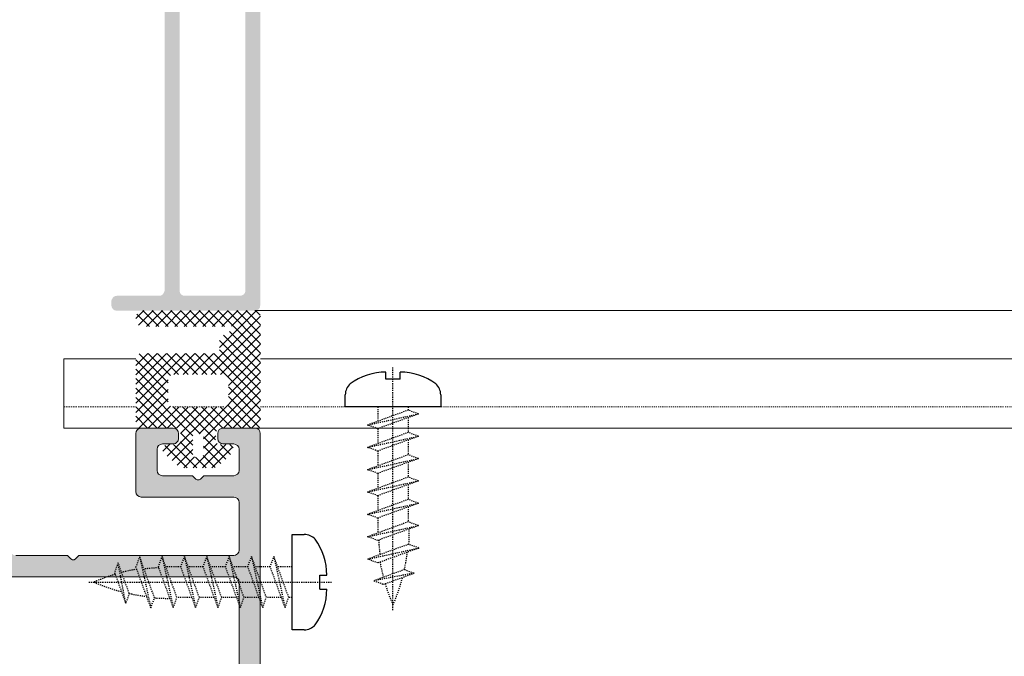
# Model space of a CAD drawing. Header units: millimetres. Extents: x -158258 to 126254, y -16359 to 60195.
# Tile 124 of 173: x -140157 to -140064, y 20852 to 20912. Entities that reach past the tile are written whole.
import ezdxf

# ---------------------------------------------------------------- set-up
doc = ezdxf.new("R2010")
doc.units = ezdxf.units.MM
doc.header["$LTSCALE"] = 0.1
doc.header["$MEASUREMENT"] = 0
doc.linetypes.add('CENTER', pattern=[2, 1.25, -0.25, 0.25, -0.25])
doc.linetypes.add('HIDDEN', pattern=[0.375, 0.25, -0.125])
doc.layers.add('01. Aluminium (Main Structure)', color=6, linetype='Continuous', lineweight=5)
doc.layers.add('3_Hatch', color=8, linetype='Continuous', lineweight=0)
doc.layers.add('CENTER LINE', color=8, linetype='CENTER')
doc.layers.add('HARDWARES', color=7, linetype='Continuous')

# ---------------------------------------------------------------- blocks, each defined once
blk = doc.blocks.new('*U1022')
at = {"layer": '3_Hatch'}
for p, q in [((28.3994199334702, 105.4719347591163), (1149.999999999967, 105.4719347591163)), ((30.02557468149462, 98.96775415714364), (1149.999999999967, 98.96775415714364)), ((29.50582501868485, 94.41162153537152), (1149.999999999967, 94.41162153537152))]:
    blk.add_line(p, q, dxfattribs=at)
at = {"layer": '3_Hatch', "linetype": 'HIDDEN'}
blk.add_line((30.02557381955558, 103.4802959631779), (1149.999999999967, 103.4802959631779), dxfattribs=at)
blk = doc.blocks.new('A$C23054C9A')
at = {"layer": '3_Hatch'}
h = blk.add_hatch(color=256, dxfattribs=at)
h.dxf.hatch_style = 1
h.paths.add_polyline_path([(10.36235835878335, 60.5273725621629), (10.36235835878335, 25.99274578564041), (10.32502586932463, 25.82786062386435), (10.21613944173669, 25.645346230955), (10.03258803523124, 25.53542278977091), (9.850073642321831, 25.51675654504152), (4.654635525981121, 25.51675654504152), (4.453454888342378, 25.53542278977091), (4.289606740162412, 25.645346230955), (4.197312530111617, 25.82786062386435), (4.16101705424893, 25.99274578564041), (4.16101705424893, 60.5273725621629), (4.197312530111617, 60.71092396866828), (4.289606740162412, 60.87477211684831), (4.453454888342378, 60.98469555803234), (4.654635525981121, 61.02202804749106), (9.850073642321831, 61.02202804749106), (10.03258803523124, 60.98469555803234), (10.21613944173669, 60.87477211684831), (10.32502586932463, 60.71092396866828)], flags=16)
h.paths.add_polyline_path([(4.16101705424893, 5.890237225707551), (4.106055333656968, 6.091417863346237), (3.996131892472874, 6.256303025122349), (3.84991297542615, 6.366226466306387), (3.648732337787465, 6.402521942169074), (3.246371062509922, 6.402521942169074), (3.063856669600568, 6.366226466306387), (2.898971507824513, 6.256303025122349), (2.789048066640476, 6.091417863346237), (2.752752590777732, 5.890237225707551), (2.752752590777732, 1.902919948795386), (2.69779087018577, 1.701739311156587), (2.587867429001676, 1.536854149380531), (2.441648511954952, 1.426930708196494), (2.240467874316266, 1.408264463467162), (-4.454491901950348, 1.408264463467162), (-4.637006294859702, 1.426930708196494), (-4.801891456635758, 1.536854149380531), (-4.911814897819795, 1.701739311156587), (-4.948110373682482, 1.902919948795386), (-4.948110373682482, 19.49896664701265), (-4.911814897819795, 19.70014728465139), (-4.801891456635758, 19.84636620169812), (-4.637006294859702, 19.95628964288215), (-4.454491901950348, 20.01125136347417), (-1.893068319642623, 20.01125136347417), (-1.710553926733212, 20.04754683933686), (-1.545668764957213, 20.15747028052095), (-1.435745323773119, 20.32235544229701), (-1.399449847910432, 20.50486983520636), (-1.399449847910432, 23.59620736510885), (-1.380783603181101, 23.7973880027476), (-1.271897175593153, 23.96227316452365), (-1.088345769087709, 24.07219660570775), (-0.88716513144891, 24.10849208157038), (2.240467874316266, 24.10849208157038), (2.441648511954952, 24.07219660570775), (2.587867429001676, 23.96227316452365), (2.69779087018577, 23.7973880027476), (2.752752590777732, 23.59620736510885), (2.752752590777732, 19.60889008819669), (2.789048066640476, 19.40770945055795), (2.898971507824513, 19.26149053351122), (3.063856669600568, 19.15156709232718), (3.246371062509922, 19.11527161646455), (3.648732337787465, 19.11527161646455), (3.84991297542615, 19.15156709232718), (3.996131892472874, 19.26149053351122), (4.106055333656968, 19.40770945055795), (4.16101705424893, 19.60889008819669), (4.16101705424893, 23.59620736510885), (4.197312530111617, 23.7973880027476), (4.289606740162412, 23.96227316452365), (4.453454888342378, 24.07219660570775), (4.654635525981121, 24.10849208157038), (9.850073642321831, 24.10849208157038), (10.03258803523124, 24.07219660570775), (10.21613944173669, 23.96227316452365), (10.32502586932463, 23.7973880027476), (10.36235835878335, 23.59620736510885), (10.36235835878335, 1.902919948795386), (10.32502586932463, 1.701739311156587), (10.21613944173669, 1.536854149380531), (10.03258803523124, 1.426930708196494), (9.850073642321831, 1.408264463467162), (4.654635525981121, 1.408264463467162), (4.453454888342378, 1.426930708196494), (4.289606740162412, 1.536854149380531), (4.197312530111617, 1.701739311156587), (4.16101705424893, 1.902919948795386)], flags=16)
h.paths.add_polyline_path([(-6.045270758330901, 4.536934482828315), (-6.35637483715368, 4.225830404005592), (-6.35637483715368, 1.902919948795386), (-6.3937073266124, 1.701739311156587), (-6.502593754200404, 1.536854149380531), (-6.667478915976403, 1.426930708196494), (-6.868659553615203, 1.408264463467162), (-9.246531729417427, 1.408264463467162), (-9.447712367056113, 1.426930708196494), (-9.593931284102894, 1.536854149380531), (-9.70385472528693, 1.701739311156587), (-9.75881644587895, 1.902919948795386), (-9.75881644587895, 2.506461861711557), (-9.795111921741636, 2.688976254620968), (-9.905035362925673, 2.853861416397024), (-10.06992052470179, 2.963784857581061), (-10.25243491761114, 3.000080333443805), (-10.45361555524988, 2.963784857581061), (-10.61850071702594, 2.853861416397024), (-10.72842415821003, 2.688976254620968), (-10.76471963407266, 2.506461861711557), (-10.76471963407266, 0.493618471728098), (-10.72842415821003, 0.3111040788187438), (-10.61850071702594, 0.1462189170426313), (-10.45361555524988, 0.03629547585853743), (-10.25243491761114, -4.035882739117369e-12), (10.25243491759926, -4.035882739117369e-12), (10.453615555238, -0.05496172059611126), (10.59983447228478, -0.1648851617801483), (10.70975791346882, -0.3111040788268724), (10.76471963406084, -0.512284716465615), (10.76471963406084, -1.518187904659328), (10.80101510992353, -1.700702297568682), (10.89227230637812, -1.865587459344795), (11.05715746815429, -1.975510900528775), (11.25833810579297, -1.99314013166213), (11.44085249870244, -1.975510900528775), (11.6057376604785, -1.865587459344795), (11.71566110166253, -1.700702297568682), (11.75195657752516, -1.518187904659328), (11.75195657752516, 61.91800779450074), (11.71566110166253, 62.11918843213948), (11.6057376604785, 62.28407359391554), (11.44085249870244, 62.39296002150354), (11.25833810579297, 62.41162626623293), (-1.746849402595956, 62.41162626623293), (-1.948030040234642, 62.39296002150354), (-2.094248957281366, 62.28407359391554), (-2.20417239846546, 62.11918843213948), (-2.259134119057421, 61.91800779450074), (-2.259134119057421, 61.5156465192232), (-2.20417239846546, 61.3507613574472), (-2.094248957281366, 61.16824696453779), (-1.948030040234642, 61.05832352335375), (-1.746849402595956, 61.02202804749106), (2.240467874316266, 61.02202804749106), (2.441648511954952, 60.98469555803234), (2.587867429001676, 60.87477211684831), (2.69779087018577, 60.71092396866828), (2.752752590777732, 60.5273725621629), (2.752752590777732, 25.99274578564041), (2.69779087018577, 25.82786062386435), (2.587867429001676, 25.645346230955), (2.441648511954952, 25.53542278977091), (2.240467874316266, 25.51675654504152), (-3.832283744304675, 25.51675654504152), (-3.997168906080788, 25.48046106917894), (-4.088426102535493, 25.42549934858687), (-4.179683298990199, 25.37053762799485), (-4.23464501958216, 25.29794667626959), (-4.289606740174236, 25.22431871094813), (-4.308272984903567, 25.13306151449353), (-4.325902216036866, 25.05943354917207), (-4.325902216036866, 24.96817635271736), (-4.308272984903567, 24.87691915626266), (-4.289606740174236, 24.78566195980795), (-4.23464501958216, 24.7120339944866), (-4.179683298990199, 24.63944304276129), (-4.088426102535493, 24.58448132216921), (-3.997168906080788, 24.54818584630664), (-3.88724546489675, 24.51085335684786), (-3.302369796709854, 24.51085335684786), (-3.101189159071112, 24.4558916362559), (-2.953933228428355, 24.34700520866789), (-2.84504680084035, 24.19974927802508), (-2.807714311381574, 23.99856864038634), (-2.807714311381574, 21.9141713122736), (-2.84504680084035, 21.71299067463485), (-2.953933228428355, 21.5481055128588), (-3.101189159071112, 21.43818207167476), (-3.302369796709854, 21.40188659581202), (-8.86283669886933, 21.40188659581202), (-9.045351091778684, 21.43818207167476), (-9.21023625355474, 21.5481055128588), (-9.320159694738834, 21.71299067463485), (-9.356455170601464, 21.9141713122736), (-9.356455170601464, 23.99856864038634), (-9.320159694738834, 24.19974927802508), (-9.21023625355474, 24.34700520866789), (-9.045351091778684, 24.4558916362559), (-8.86283669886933, 24.51085335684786), (-8.331885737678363, 24.51085335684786), (-8.130705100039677, 24.54818584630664), (-7.984486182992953, 24.65707227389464), (-7.874562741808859, 24.80432820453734), (-7.819601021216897, 25.00550884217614), (-7.874562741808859, 25.20668947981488), (-7.984486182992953, 25.35290839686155), (-8.130705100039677, 25.46283183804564), (-8.331885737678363, 25.51675654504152), (-10.25243491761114, 25.51675654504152), (-10.45361555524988, 25.46283183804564), (-10.61850071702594, 25.35290839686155), (-10.72842415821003, 25.20668947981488), (-10.76471963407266, 25.00550884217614), (-10.76471963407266, 17.9081877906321), (-10.72842415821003, 17.70700715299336), (-10.61850071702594, 17.54212199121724), (-10.45361555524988, 17.43219855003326), (-10.25243491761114, 17.39590307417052), (-9.868739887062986, 17.39590307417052), (-9.667559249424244, 17.43219855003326), (-9.48504485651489, 17.54212199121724), (-9.41141689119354, 17.70700715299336), (-9.356455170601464, 17.9081877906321), (-9.356455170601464, 19.49896664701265), (-9.320159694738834, 19.70014728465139), (-9.21023625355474, 19.84636620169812), (-9.045351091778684, 19.95628964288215), (-8.86283669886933, 20.01125136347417), (-6.868659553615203, 20.01125136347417), (-6.667478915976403, 19.95628964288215), (-6.502593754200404, 19.84636620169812), (-6.3937073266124, 19.70014728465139), (-6.35637483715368, 19.49896664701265), (-6.35637483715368, 10.24362030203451), (-6.3937073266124, 10.06110590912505), (-6.502593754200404, 9.896220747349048), (-6.667478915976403, 9.786297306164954), (-6.868659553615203, 9.731335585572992), (-8.86283669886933, 9.731335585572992), (-9.045351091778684, 9.786297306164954), (-9.21023625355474, 9.896220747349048), (-9.320159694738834, 10.06110590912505), (-9.356455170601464, 10.24362030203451), (-9.356455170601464, 11.30448521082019), (-9.41141689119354, 11.4869996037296), (-9.48504485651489, 11.65188476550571), (-9.667559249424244, 11.76180820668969), (-9.868739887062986, 11.79810368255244), (-10.25243491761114, 11.79810368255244), (-10.45361555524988, 11.76180820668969), (-10.61850071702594, 11.65188476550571), (-10.72842415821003, 11.4869996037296), (-10.76471963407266, 11.30448521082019), (-10.76471963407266, 6.987397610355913), (-10.74709040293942, 6.859844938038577), (-10.70975791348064, 6.768587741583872), (-10.65479619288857, 6.694959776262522), (-10.59983447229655, 6.639998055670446), (-10.54590976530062, 6.585036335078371), (-10.47228179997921, 6.548740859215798), (-10.39865383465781, 6.512445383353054), (-10.32606288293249, 6.493779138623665), (-10.25243491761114, 6.493779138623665), (-10.16117772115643, 6.493779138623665), (-10.08858676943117, 6.530074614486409), (-10.01495880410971, 6.567407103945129), (-9.941330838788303, 6.603702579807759), (-9.887406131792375, 6.676293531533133), (-9.8324444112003, 6.74992149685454), (-9.75881644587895, 6.987397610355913), (-9.75881644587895, 7.590939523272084), (-9.70385472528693, 7.792120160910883), (-9.593931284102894, 7.957005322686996), (-9.447712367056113, 8.066928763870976), (-9.246531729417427, 8.085595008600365), (-6.868659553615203, 8.085595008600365), (-6.667478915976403, 8.066928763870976), (-6.502593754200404, 7.957005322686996), (-6.3937073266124, 7.792120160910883), (-6.35637483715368, 7.590939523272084), (-6.35637483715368, 5.268029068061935), (-6.045270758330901, 4.956924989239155), (-5.954013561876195, 4.829372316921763), (-5.954013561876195, 4.664487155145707)])
blk = doc.blocks.new('A$C768C5112')
at = {"layer": '3_Hatch'}
h = blk.add_hatch(color=256, dxfattribs=at)
h.dxf.hatch_style = 1
h.paths.add_polyline_path([(-4.223506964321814, -41.98522546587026), (-3.912497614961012, -41.67421611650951), (-3.912497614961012, -37.70677351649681), (-4.498231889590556, -36.68251605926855), (-4.498231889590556, -2.487038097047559), (-4.461947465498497, -2.304579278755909), (-4.352057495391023, -2.139744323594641), (-4.205883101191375, -2.029854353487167), (-4.004763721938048, -1.993569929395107), (4.004763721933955, -1.993569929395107), (4.188259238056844, -2.029854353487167), (4.35205749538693, -2.139744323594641), (4.461947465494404, -2.304579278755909), (4.516892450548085, -2.487038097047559), (4.516892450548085, -36.68251605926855), (3.894873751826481, -37.70677351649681), (3.894873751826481, -41.67421611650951), (4.205883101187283, -41.98522546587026), (4.297112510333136, -42.13139986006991), (4.297112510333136, -42.27757425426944), (4.205883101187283, -42.42374864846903), (3.894873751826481, -42.71713413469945), (3.894873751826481, -46.6845767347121), (4.516892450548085, -47.70883419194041), (4.516892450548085, -53.70716784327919), (4.461947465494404, -53.8896266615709), (4.35205749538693, -54.05446161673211), (4.188259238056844, -54.16435158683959), (4.004763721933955, -54.2006360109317), (-4.004763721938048, -54.2006360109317), (-4.205883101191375, -54.16435158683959), (-4.352057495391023, -54.05446161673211), (-4.461947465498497, -53.8896266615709), (-4.498231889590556, -53.70716784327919), (-4.498231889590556, -47.70883419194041), (-3.912497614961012, -46.6845767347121), (-3.912497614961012, -42.71713413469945), (-4.223506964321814, -42.42374864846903), (-4.278451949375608, -42.27757425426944), (-4.278451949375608, -42.13139986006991)], flags=16)
h.paths.add_polyline_path([(10.03938179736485, -54.01714049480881), (9.984436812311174, -54.2006360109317), (9.965776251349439, -54.38309482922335), (9.856922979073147, -54.54792978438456), (9.692088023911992, -54.65781975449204), (9.509629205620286, -54.69410417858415), (7.003930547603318, -54.69410417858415), (6.821471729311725, -54.65781975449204), (6.637976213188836, -54.54792978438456), (6.528086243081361, -54.38309482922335), (6.510462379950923, -54.2006360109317), (6.510462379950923, -2.487038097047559), (6.528086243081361, -2.304579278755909), (6.637976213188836, -2.139744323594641), (6.821471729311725, -2.029854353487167), (7.003930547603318, -1.993569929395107), (11.88677733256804, -1.993569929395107), (12.17912612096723, -1.682560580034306), (12.32530051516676, -1.591331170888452), (12.47147490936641, -1.591331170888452), (12.59898874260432, -1.682560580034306), (12.92865865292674, -1.993569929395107), (27.50255676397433, -1.993569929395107), (27.68605228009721, -2.029854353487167), (27.86851109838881, -2.139744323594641), (27.95974050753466, -2.304579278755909), (27.99602493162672, -2.487038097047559), (27.99602493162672, -6.985269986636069), (27.95974050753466, -7.186389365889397), (27.86851109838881, -7.351224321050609), (27.68605228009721, -7.461114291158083), (27.50255676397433, -7.497398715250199), (18.81710233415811, -7.497398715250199), (18.61598295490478, -7.533683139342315), (18.45114799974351, -7.64357310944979), (18.34125802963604, -7.808408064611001), (18.30497360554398, -8.009527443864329), (18.30497360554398, -13.47707180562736), (18.34125802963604, -13.67819118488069), (18.45114799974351, -13.86065000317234), (18.61598295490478, -13.95291611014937), (18.81710233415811, -13.98920053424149), (21.79760859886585, -13.98920053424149), (21.99872797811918, -13.95291611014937), (22.16356293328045, -13.86065000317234), (22.27241620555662, -13.67819118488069), (22.29107676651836, -13.47707180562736), (22.29107676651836, -13.00122750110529), (22.27241620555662, -12.80010812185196), (22.16356293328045, -12.65393372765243), (21.99872797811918, -12.5440437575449), (21.79760859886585, -12.49013547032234), (20.80963556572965, -12.49013547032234), (20.60851618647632, -12.4528143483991), (20.46234179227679, -12.34292437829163), (20.35245182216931, -12.19674998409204), (20.29750683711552, -11.99563060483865), (20.29750683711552, -10.00309737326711), (20.35245182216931, -9.801977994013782), (20.46234179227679, -9.655803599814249), (20.60851618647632, -9.545913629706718), (20.80963556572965, -9.49096864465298), (23.64396743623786, -9.49096864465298), (23.93735292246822, -9.179959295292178), (24.08352731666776, -9.106353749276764), (24.2297017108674, -9.106353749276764), (24.35721554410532, -9.179959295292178), (24.68688545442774, -9.49096864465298), (27.50255676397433, -9.49096864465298), (27.68605228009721, -9.545913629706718), (27.86851109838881, -9.655803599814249), (27.95974050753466, -9.801977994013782), (27.99602493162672, -10.00309737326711), (27.99602493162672, -11.99563060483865), (27.95974050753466, -12.19674998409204), (27.86851109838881, -12.34292437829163), (27.68605228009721, -12.4528143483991), (27.50255676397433, -12.49013547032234), (26.51562042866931, -12.49013547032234), (26.31450104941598, -12.5440437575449), (26.16832665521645, -12.65393372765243), (26.05843668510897, -12.80010812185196), (26.00349170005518, -13.00122750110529), (26.00349170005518, -13.47707180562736), (26.05843668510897, -13.67819118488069), (26.16832665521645, -13.86065000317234), (26.31450104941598, -13.95291611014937), (26.51562042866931, -13.98920053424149), (29.51375055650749, -13.98920053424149), (29.69724607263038, -13.95291611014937), (29.86208102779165, -13.86065000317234), (29.97093430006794, -13.67819118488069), (29.98959486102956, -13.47707180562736), (29.97093430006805, 81.00442663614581), (29.86208102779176, 81.1879221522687), (29.77966355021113, 81.24286713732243), (29.69724607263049, 81.29781212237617), (29.60549831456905, 81.3066240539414), (29.5137505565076, 81.31543598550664), (-29.51375055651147, 81.31543598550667), (-29.7148699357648, 81.2978121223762), (-29.86104432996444, 81.18792215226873), (-29.97093430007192, 81.00442663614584), (-30.00721872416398, 80.84062837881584), (-30.00721872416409, -13.47707180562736), (-29.97093430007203, -13.67819118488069), (-29.86104432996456, -13.86065000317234), (-29.71486993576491, -13.95291611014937), (-29.51375055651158, -13.98920053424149), (-26.4959231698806, -13.98920053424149), (-26.31346435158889, -13.95291611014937), (-26.14862939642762, -13.86065000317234), (-26.03873942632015, -13.67819118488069), (-26.00245500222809, -13.47707180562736), (-26.00245500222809, -13.00122750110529), (-26.03873942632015, -12.80010812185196), (-26.14862939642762, -12.65393372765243), (-26.31346435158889, -12.5440437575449), (-26.4959231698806, -12.49013547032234), (-27.52018062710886, -12.49013547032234), (-27.68501558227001, -12.4528143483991), (-27.86747440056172, -12.34292437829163), (-27.97736437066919, -12.19674998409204), (-28.01364879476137, -11.99563060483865), (-28.01364879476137, -10.00309737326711), (-27.97736437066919, -9.801977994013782), (-27.86747440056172, -9.655803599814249), (-27.68501558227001, -9.545913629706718), (-27.52018062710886, -9.49096864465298), (-24.68584875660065, -9.49096864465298), (-24.37483940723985, -9.179959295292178), (-24.24732557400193, -9.106353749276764), (-24.06383005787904, -9.106353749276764), (-23.93631622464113, -9.179959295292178), (-23.62530687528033, -9.49096864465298), (-20.80963556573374, -9.49096864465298), (-20.60851618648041, -9.545913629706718), (-20.44368123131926, -9.655803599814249), (-20.33379126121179, -9.801977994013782), (-20.29750683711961, -10.00309737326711), (-20.29750683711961, -11.99563060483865), (-20.33379126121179, -12.19674998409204), (-20.44368123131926, -12.34292437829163), (-20.60851618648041, -12.4528143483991), (-20.80963556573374, -12.49013547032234), (-21.81523246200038, -12.49013547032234), (-22.01635184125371, -12.5440437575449), (-22.16252623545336, -12.65393372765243), (-22.27241620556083, -12.80010812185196), (-22.30870062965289, -13.00122750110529), (-22.30870062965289, -13.47707180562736), (-22.27241620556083, -13.67819118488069), (-22.16252623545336, -13.86065000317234), (-22.01635184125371, -13.95291611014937), (-21.81523246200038, -13.98920053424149), (-18.79740507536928, -13.98920053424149), (-18.61494625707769, -13.95291611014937), (-18.45011130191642, -13.86065000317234), (-18.34125802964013, -13.67819118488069), (-18.30393690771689, -13.47707180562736), (-18.30393690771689, -8.009527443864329), (-18.34125802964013, -7.808408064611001), (-18.45011130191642, -7.64357310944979), (-18.61494625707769, -7.533683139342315), (-18.79740507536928, -7.497398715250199), (-27.52018062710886, -7.497398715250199), (-27.68501558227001, -7.461114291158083), (-27.86747440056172, -7.351224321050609), (-27.97736437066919, -7.186389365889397), (-28.01364879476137, -6.985269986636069), (-28.01364879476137, -2.487038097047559), (-27.97736437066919, -2.304579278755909), (-27.86747440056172, -2.139744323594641), (-27.68501558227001, -2.029854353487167), (-27.52018062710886, -1.993569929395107), (-12.92762195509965, -1.993569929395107), (-12.61764930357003, -1.682560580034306), (-12.48909877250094, -1.591331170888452), (-12.3429243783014, -1.591331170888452), (-12.17808942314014, -1.682560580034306), (-11.86708007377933, -1.993569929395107), (-7.002893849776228, -1.993569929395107), (-6.801774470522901, -2.029854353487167), (-6.655600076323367, -2.139744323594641), (-6.545710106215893, -2.304579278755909), (-6.509425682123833, -2.487038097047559), (-6.509425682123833, -54.2006360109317), (-6.545710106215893, -54.38309482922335), (-6.655600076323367, -54.54792978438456), (-6.801774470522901, -54.65781975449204), (-7.002893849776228, -54.69410417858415), (-9.508592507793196, -54.69410417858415), (-9.709711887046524, -54.65781975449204), (-9.855886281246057, -54.54792978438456), (-9.965776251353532, -54.38309482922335), (-10.0020606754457, -54.2006360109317), (-10.03834509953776, -54.01714049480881), (-10.14823506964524, -53.83468167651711), (-10.31307002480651, -53.72479170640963), (-10.4955288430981, -53.70716784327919), (-11.50216243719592, -53.70716784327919), (-11.70328181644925, -53.72479170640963), (-11.8494562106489, -53.83468167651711), (-11.95934618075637, -54.01714049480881), (-12.01325446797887, -54.2006360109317), (-12.01325446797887, -56.21182980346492), (-11.95934618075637, -56.39532531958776), (-11.8494562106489, -56.55912357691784), (-11.70328181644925, -56.66901354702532), (-11.50216243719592, -56.68767410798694), (-0.5297525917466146, -56.68767410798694), (-0.201119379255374, -56.39532531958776), (-0.07256884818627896, -56.3217197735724), (0.07360554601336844, -56.3217197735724), (0.2197799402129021, -56.39532531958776), (0.5121287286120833, -56.68767410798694), (11.50216243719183, -56.68767410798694), (11.68565795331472, -56.66901354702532), (11.8494562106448, -56.55912357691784), (11.95934618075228, -56.39532531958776), (12.01429116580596, -56.21182980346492), (12.01429116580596, -54.2006360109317), (11.95934618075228, -54.01714049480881), (11.8494562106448, -53.83468167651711), (11.68565795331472, -53.72479170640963), (11.50216243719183, -53.70716784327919), (10.4965655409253, -53.70716784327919), (10.29544616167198, -53.72479170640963), (10.14927176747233, -53.83468167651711)])
h.paths.add_polyline_path([(27.99602493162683, 77.82280099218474), (27.95974050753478, 78.0062965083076), (27.86851109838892, 78.1887553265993), (27.68605228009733, 78.29864529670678), (27.50255676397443, 78.33492972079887), (-27.52018062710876, 78.3349297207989), (-27.6850155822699, 78.29864529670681), (-27.8674744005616, 78.18875532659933), (-27.97736437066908, 78.00629650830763), (-28.01364879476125, 77.82280099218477), (-28.01364879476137, 0.5121287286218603), (-27.97736437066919, 0.3110093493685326), (-27.86747440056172, 0.1648349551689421), (-27.68501558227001, 0.05494498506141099), (-27.52018062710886, 7.73070496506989e-12), (27.50255676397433, 7.73070496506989e-12), (27.68605228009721, 0.05494498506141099), (27.86851109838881, 0.1648349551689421), (27.95974050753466, 0.3110093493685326), (27.99602493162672, 0.5121287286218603)], flags=16)
at = {"layer": '01. Aluminium (Main Structure)', "linetype": 'ByBlock'}
for p, q in [((-30.00721872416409, -13.47707180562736), (-30.00721872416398, 80.84062837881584)), ((-28.01364879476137, 0.5121287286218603), (-28.01364879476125, 77.82280099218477)), ((-27.97736437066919, 0.3110093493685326), (-28.01364879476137, 0.5121287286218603)), ((-27.86747440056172, 0.1648349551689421), (-27.97736437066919, 0.3110093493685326)), ((-27.68501558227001, 0.05494498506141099), (-27.86747440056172, 0.1648349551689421)), ((-27.52018062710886, 7.73070496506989e-12), (-27.68501558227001, 0.05494498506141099)), ((27.50255676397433, 7.73070496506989e-12), (-27.52018062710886, 7.73070496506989e-12)), ((-12.92762195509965, -1.993569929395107), (-12.61764930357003, -1.682560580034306)), ((-12.61764930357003, -1.682560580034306), (-12.48909877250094, -1.591331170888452)), ((-12.48909877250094, -1.591331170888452), (-12.3429243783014, -1.591331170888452)), ((-12.3429243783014, -1.591331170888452), (-12.17808942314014, -1.682560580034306)), ((-12.17808942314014, -1.682560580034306), (-11.86708007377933, -1.993569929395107)), ((-28.01364879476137, -2.487038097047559), (-27.97736437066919, -2.304579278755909)), ((-28.01364879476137, -6.985269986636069), (-28.01364879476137, -2.487038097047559)), ((-27.97736437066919, -2.304579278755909), (-27.86747440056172, -2.139744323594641)), ((-27.86747440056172, -2.139744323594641), (-27.68501558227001, -2.029854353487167)), ((-27.68501558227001, -2.029854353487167), (-27.52018062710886, -1.993569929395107)), ((-27.52018062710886, -1.993569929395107), (-12.92762195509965, -1.993569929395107)), ((-11.86708007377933, -1.993569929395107), (-7.002893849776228, -1.993569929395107)), ((-27.97736437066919, -7.186389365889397), (-28.01364879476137, -6.985269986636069)), ((-27.86747440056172, -7.351224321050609), (-27.97736437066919, -7.186389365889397)), ((-27.68501558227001, -7.461114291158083), (-27.86747440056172, -7.351224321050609)), ((-27.52018062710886, -7.497398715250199), (-27.68501558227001, -7.461114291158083)), ((-18.79740507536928, -7.497398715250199), (-27.52018062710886, -7.497398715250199)), ((-18.79740507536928, -7.497398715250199), (-18.61494625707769, -7.533683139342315)), ((-18.61494625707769, -7.533683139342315), (-18.45011130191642, -7.64357310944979)), ((-18.45011130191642, -7.64357310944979), (-18.34125802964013, -7.808408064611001)), ((-18.34125802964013, -7.808408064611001), (-18.30393690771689, -8.009527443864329)), ((-18.30393690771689, -8.009527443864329), (-18.30393690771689, -13.47707180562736)), ((-24.68584875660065, -9.49096864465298), (-24.37483940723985, -9.179959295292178)), ((-24.37483940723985, -9.179959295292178), (-24.24732557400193, -9.106353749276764)), ((-24.24732557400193, -9.106353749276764), (-24.06383005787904, -9.106353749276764)), ((-24.06383005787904, -9.106353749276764), (-23.93631622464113, -9.179959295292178)), ((-23.93631622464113, -9.179959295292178), (-23.62530687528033, -9.49096864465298)), ((-28.01364879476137, -10.00309737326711), (-27.97736437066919, -9.801977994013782)), ((-28.01364879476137, -11.99563060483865), (-28.01364879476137, -10.00309737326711)), ((-27.97736437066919, -9.801977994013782), (-27.86747440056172, -9.655803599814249)), ((-27.86747440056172, -9.655803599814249), (-27.68501558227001, -9.545913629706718)), ((-27.68501558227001, -9.545913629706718), (-27.52018062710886, -9.49096864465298)), ((-27.52018062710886, -9.49096864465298), (-24.68584875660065, -9.49096864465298)), ((-23.62530687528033, -9.49096864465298), (-20.80963556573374, -9.49096864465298)), ((-20.80963556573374, -9.49096864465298), (-20.60851618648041, -9.545913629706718)), ((-20.60851618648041, -9.545913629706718), (-20.44368123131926, -9.655803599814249)), ((-20.44368123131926, -9.655803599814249), (-20.33379126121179, -9.801977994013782)), ((-20.33379126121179, -9.801977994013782), (-20.29750683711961, -10.00309737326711)), ((-20.29750683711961, -10.00309737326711), (-20.29750683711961, -11.99563060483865)), ((-27.97736437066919, -12.19674998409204), (-28.01364879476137, -11.99563060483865)), ((-20.29750683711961, -11.99563060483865), (-20.33379126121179, -12.19674998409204)), ((-27.86747440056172, -12.34292437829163), (-27.97736437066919, -12.19674998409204)), ((-27.68501558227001, -12.4528143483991), (-27.86747440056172, -12.34292437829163)), ((-27.52018062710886, -12.49013547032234), (-27.68501558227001, -12.4528143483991)), ((-26.4959231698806, -12.49013547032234), (-27.52018062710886, -12.49013547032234)), ((-26.4959231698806, -12.49013547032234), (-26.31346435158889, -12.5440437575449)), ((-26.31346435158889, -12.5440437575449), (-26.14862939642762, -12.65393372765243)), ((-26.14862939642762, -12.65393372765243), (-26.03873942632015, -12.80010812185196)), ((-26.03873942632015, -12.80010812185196), (-26.00245500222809, -13.00122750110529)), ((-22.30870062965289, -13.00122750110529), (-22.27241620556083, -12.80010812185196)), ((-22.27241620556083, -12.80010812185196), (-22.16252623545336, -12.65393372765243)), ((-22.16252623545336, -12.65393372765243), (-22.01635184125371, -12.5440437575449)), ((-22.01635184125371, -12.5440437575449), (-21.81523246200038, -12.49013547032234)), ((-20.80963556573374, -12.49013547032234), (-21.81523246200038, -12.49013547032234)), ((-20.60851618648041, -12.4528143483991), (-20.80963556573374, -12.49013547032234)), ((-20.44368123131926, -12.34292437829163), (-20.60851618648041, -12.4528143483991)), ((-20.33379126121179, -12.19674998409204), (-20.44368123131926, -12.34292437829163)), ((-29.97093430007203, -13.67819118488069), (-30.00721872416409, -13.47707180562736)), ((-29.86104432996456, -13.86065000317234), (-29.97093430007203, -13.67819118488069)), ((-29.71486993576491, -13.95291611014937), (-29.86104432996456, -13.86065000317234)), ((-26.14862939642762, -13.86065000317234), (-26.31346435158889, -13.95291611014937)), ((-26.03873942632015, -13.67819118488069), (-26.14862939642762, -13.86065000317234)), ((-26.00245500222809, -13.47707180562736), (-26.03873942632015, -13.67819118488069)), ((-26.00245500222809, -13.00122750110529), (-26.00245500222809, -13.47707180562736)), ((-22.30870062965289, -13.00122750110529), (-22.30870062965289, -13.47707180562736)), ((-22.27241620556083, -13.67819118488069), (-22.30870062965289, -13.47707180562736)), ((-22.16252623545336, -13.86065000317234), (-22.27241620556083, -13.67819118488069)), ((-22.01635184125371, -13.95291611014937), (-22.16252623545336, -13.86065000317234)), ((-18.45011130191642, -13.86065000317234), (-18.61494625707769, -13.95291611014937)), ((-18.34125802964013, -13.67819118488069), (-18.45011130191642, -13.86065000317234)), ((-18.30393690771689, -13.47707180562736), (-18.34125802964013, -13.67819118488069)), ((-29.51375055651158, -13.98920053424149), (-29.71486993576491, -13.95291611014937)), ((-26.4959231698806, -13.98920053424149), (-29.51375055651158, -13.98920053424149)), ((-26.31346435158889, -13.95291611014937), (-26.4959231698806, -13.98920053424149)), ((-21.81523246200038, -13.98920053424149), (-22.01635184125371, -13.95291611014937)), ((-18.79740507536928, -13.98920053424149), (-21.81523246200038, -13.98920053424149)), ((-18.61494625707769, -13.95291611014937), (-18.79740507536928, -13.98920053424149))]:
    blk.add_line(p, q, dxfattribs=at)
blk = doc.blocks.new('*U1030')
at = {"layer": 'CENTER LINE', "linetype": 'CENTER'}
blk.add_line((0, -19.12470507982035), (0, 3.774010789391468), dxfattribs=at)
at = {"layer": 'HARDWARES', "linetype": 'Continuous'}
for p, q in [((-0.6609298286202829, 2.613080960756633), (-0.6609298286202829, 3.274010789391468)), ((0.6609298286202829, 2.613080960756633), (0.6609298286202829, 3.274010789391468)), ((0.6609298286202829, 2.613080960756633), (-0.6609298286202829, 2.613080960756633)), ((-4.488571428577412, 0), (-4.488571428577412, 1.150185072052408)), ((4.488571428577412, 1.150184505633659), (4.488571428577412, 0)), ((4.488571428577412, 0), (-4.488571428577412, 0))]:
    blk.add_line(p, q, dxfattribs=at)
at = {"layer": 'HARDWARES'}
for p, q in [((4.488571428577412, 0), (-4.488571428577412, 0)), ((4.488571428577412, 0.817582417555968), (4.488571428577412, 0))]:
    blk.add_line(p, q, dxfattribs=at)
at = {"layer": 'HARDWARES', "linetype": 'HIDDEN'}
for p, q in [((1.440000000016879, 0), (1.440000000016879, -0.3061200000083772)), ((1.440000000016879, -1.004879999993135), (1.440000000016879, -2.408519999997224)), ((-1.440000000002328, -2.053199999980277), (-1.440000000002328, -3.456749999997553)), ((1.440000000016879, -3.107279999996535), (1.440000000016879, -4.510920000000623)), ((-1.440000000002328, -4.155599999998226), (-1.440000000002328, -5.559150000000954)), ((1.440000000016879, -5.209680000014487), (1.440000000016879, -6.613320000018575)), ((-1.440000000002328, -6.258000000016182), (-1.440000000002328, -7.661550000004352)), ((1.440000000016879, -7.312080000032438), (1.440000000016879, -8.715720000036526)), ((-1.440000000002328, -8.360400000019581), (-1.440000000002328, -9.763950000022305)), ((1.440000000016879, -9.414480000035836), (1.440000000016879, -10.81812000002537)), ((-1.440000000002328, -10.46280000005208), (-1.440000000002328, -11.8663500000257)), ((1.076159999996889, -15.31407514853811), (-1.811639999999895, -16.36515514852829)), ((1.986480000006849, -15.64551514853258), (-1.811639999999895, -16.36515514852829)), ((-0.9011999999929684, -16.69647514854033), (1.986480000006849, -15.64551514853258)), ((1.076159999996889, -15.31407514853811), (1.986480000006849, -15.64551514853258)), ((-1.811639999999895, -16.36515514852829), (-0.9011999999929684, -16.69647514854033))]:
    blk.add_line(p, q, dxfattribs=at)
for points in [[(-1.440000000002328, 1.45519e-11), (-1.440000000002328, -1.354349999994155)], [(2.400000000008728, -0.655559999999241), (1.440000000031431, -0.3061199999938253), (-2.399999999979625, -1.703759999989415), (2.400000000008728, -0.655559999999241), (-1.440000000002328, -2.053200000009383), (-2.399999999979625, -1.703759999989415)], [(2.400000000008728, -2.757960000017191), (1.440000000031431, -2.408519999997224), (-2.399999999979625, -3.806160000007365), (2.400000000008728, -2.757960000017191), (-1.440000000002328, -4.155599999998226), (-2.399999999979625, -3.806160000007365)], [(2.400000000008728, -4.860360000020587), (1.440000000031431, -4.510920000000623), (-2.399999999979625, -5.908560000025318), (2.400000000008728, -4.860360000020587), (-1.440000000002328, -6.258000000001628), (-2.399999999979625, -5.908560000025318)], [(2.400000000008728, -6.962760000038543), (1.440000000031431, -6.613320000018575), (-2.399999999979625, -8.010960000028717), (2.400000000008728, -6.962760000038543), (-1.440000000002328, -8.360400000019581), (-2.399999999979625, -8.010960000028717)], [(2.400000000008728, -9.06516000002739), (1.440000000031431, -8.715720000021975), (-2.399999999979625, -10.11336000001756), (2.400000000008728, -9.06516000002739), (-1.440000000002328, -10.46280000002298), (-2.399999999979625, -10.11336000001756)], [(2.400000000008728, -11.17120999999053), (1.440000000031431, -10.82176999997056), (-2.399999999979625, -12.21940999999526), (2.400000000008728, -11.17120999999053), (-1.440000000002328, -12.56885000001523), (-2.399999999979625, -12.21940999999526)], [(2.428054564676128, -13.28330415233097), (1.468054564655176, -12.93386415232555), (-2.371945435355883, -14.33150415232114), (2.428054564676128, -13.28330415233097), (-1.411945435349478, -14.68094415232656), (-2.371945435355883, -14.33150415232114)]]:
    blk.add_lwpolyline(points, dxfattribs=at)
at = {"layer": 'HARDWARES', "linetype": 'Continuous'}
for centre, radius, start, end in [((-0.7055913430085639, -2.297439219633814), 5.571559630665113, 89.54071651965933, 126.6337815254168), ((0.7055912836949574, -2.297439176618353), 5.571559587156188, 53.36621261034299, 90.45928287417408), ((-3.117142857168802, 1.150185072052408), 1.37142857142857, 131.7376037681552, 180), ((3.117142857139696, 1.150184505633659), 1.37142857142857, 0, 48.2623911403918)]:
    blk.add_arc(centre, radius, start, end, dxfattribs=at)
at = {"layer": 'HARDWARES', "linetype": 'HIDDEN'}
for centre, radius, start, end in [((-15.26299043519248, -11.79904749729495), 16.79315957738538, 356.0960692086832, 1.058428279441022), ((15.43309956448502, -11.79904749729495), 16.79315957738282, 182.5080075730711, 187.2926171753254), ((-15.34804499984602, -11.81309849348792), 16.79315957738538, 347.9668111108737, 353.6815361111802), ((15.34804499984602, -11.81309849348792), 16.79315957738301, 189.5794861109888, 194.562172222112), ((15.34804499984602, -11.81309849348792), 16.79315957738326, 196.6931290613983, 203.9434805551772), ((-15.34804499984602, -11.81309849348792), 16.79315957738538, 336.0565194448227, 345.4243000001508)]:
    blk.add_arc(centre, radius, start, end, dxfattribs=at)
blk = doc.blocks.new('*U1021')
at = {"layer": '3_Hatch'}
h = blk.add_hatch(dxfattribs=at)
h.set_pattern_fill('ANSI37', color=256, scale=5)
h.set_pattern_definition([(45, (-26191.75418318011, -14950.54475466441), (-0.4419417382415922, 0.4419417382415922), []), (135, (-26191.75418318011, -14950.54475466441), (-0.4419417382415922, -0.4419417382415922), [])])
edge = h.paths.add_edge_path(flags=16)
edge.add_line((-27.02557415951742, 100.9353359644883), (-27.02557391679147, 102.9922385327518))
edge.add_arc((-26.52557391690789, 102.9922384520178), 0.4999999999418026, 89.99998842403, 179.9999907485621, ccw=False)
edge.add_line((-26.52557381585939, 103.4922384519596), (-21.84557433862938, 103.4922375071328))
edge.add_arc((-21.84557443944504, 102.9922375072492), 0.4999999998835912, -9.274355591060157e-06, 89.99998844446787, ccw=False)
edge.add_line((-21.34557443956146, 102.9922374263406), (-21.3455746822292, 100.9353348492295))
edge.add_arc((-21.84557468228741, 100.93533493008), 0.500000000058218, 269.9999883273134, 359.9999907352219, ccw=False)
edge.add_line((-21.84557478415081, 100.4353349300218), (-26.52557426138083, 100.4353358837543))
edge.add_arc((-26.52557415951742, 100.9353358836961), 0.4999999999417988, 179.999990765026, 269.99998835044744, ccw=False)
edge = h.paths.add_edge_path(flags=16)
edge.add_line((-23.85595717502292, 106.0046557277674), (-24.45521685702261, 106.0046557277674))
edge.add_arc((-24.45521685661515, 106.2046557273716), 0.1999999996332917, 180, 269.99999998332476, ccw=False)
edge.add_line((-24.65521685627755, 106.2046557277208), (-24.65521685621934, 107.9978308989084))
edge.add_arc((-24.45521685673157, 107.9978308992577), 0.1999999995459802, 90.00000009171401, 180.0000001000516, ccw=False)
edge.add_line((-24.45521685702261, 108.1978308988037), (-23.85595717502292, 108.1978308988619))
edge.add_arc((-23.8559571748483, 107.9978308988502), 0.2000000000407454, 0, 90.00000004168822, ccw=False)
edge.add_line((-23.65595717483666, 107.9978308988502), (-23.65595717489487, 106.2046557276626))
edge.add_arc((-23.85595717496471, 106.2046557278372), 0.2000000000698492, 269.99999998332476, 359.9999999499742, ccw=False)
edge = h.paths.add_edge_path()
edge.add_line((-26.02325532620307, 109.0662557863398), (-27.44695648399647, 107.7523584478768))
edge.add_arc((-26.93778407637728, 107.5368075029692), 0.5529183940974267, 157.0553165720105, 290.8746305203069)
edge.add_line((-26.7407658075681, 107.0201813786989), (-26.2407658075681, 107.0201812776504))
edge.add_arc((-26.21088184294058, 106.6117028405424), 0.409570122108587, -15.274822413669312, 94.18426017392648, ccw=False)
edge.add_line((-25.81578049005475, 106.5038019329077), (-25.81576864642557, 105.9465910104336))
edge.add_arc((-26.34721969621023, 105.9888483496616), 0.5331284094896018, 284.20778710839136, 355.4537977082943, ccw=False)
edge.add_line((-26.21636911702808, 105.4720272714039), (-29.78904490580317, 105.4718758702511))
edge.add_arc((-29.77557348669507, 105.2222390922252), 0.250000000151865, 93.08891792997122, 179.9999883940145)
edge.add_line((-30.02557348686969, 105.2222391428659), (-30.02557545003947, 94.94416664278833))
edge.add_arc((-29.26374881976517, 95.18833341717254), 0.7999982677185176, 197.7707460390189, 256.1410221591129)
edge.add_line((-29.45537478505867, 94.41162451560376), (-18.74641887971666, 94.41161990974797))
edge.add_arc((-19.12635847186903, 95.16166100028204), 0.8407828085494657, 296.8648754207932, 423.1227294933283)
edge.add_line((-18.746256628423, 95.91161987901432), (-26.98108857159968, 95.91162154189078))
edge.add_arc((-27.17070124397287, 96.07455414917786), 0.2500000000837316, 89.99998832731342, 319.32780379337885, ccw=False)
edge.add_line((-27.17070119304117, 96.32455414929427), (-26.40350272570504, 96.80961300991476))
edge.add_arc((-26.67070098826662, 97.23222996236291), 0.5000000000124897, 302.3029944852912, 359.9999839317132)
edge.add_line((-26.17070098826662, 97.23222982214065), (-26.17070070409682, 98.24554795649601))
edge.add_arc((-25.97070071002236, 98.24549856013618), 0.2000000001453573, 89.99998837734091, 179.985848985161, ccw=False)
edge.add_line((-25.97070066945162, 98.44549856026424), (-18.78557491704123, 98.44549710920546))
edge.add_arc((-18.78557481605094, 98.94549710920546), 0.5000000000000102, 269.999988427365, 359.9999892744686)
edge.add_line((-18.28557481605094, 98.94549701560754), (-18.28557379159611, 104.9718927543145))
edge.add_arc((-18.78557379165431, 104.9718928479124), 0.5000000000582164, 359.9999892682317, 449.9977882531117)
edge.add_line((-18.78555449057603, 105.4718928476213), (-22.09477775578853, 105.4720205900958))
edge.add_arc((-21.96392696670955, 105.9888416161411), 0.5331284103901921, 184.5461790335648, 255.79218964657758, ccw=False)
edge.add_line((-22.49537803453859, 105.9465844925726), (-22.49537792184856, 106.503795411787))
edge.add_arc((-22.09798023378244, 106.6093163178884), 0.4111685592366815, 86.15278196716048, 194.8705837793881, ccw=False)
edge.add_line((-22.07039239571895, 107.019558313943), (-21.57039235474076, 107.020174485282))
edge.add_arc((-21.37337387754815, 107.5368005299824), 0.5529183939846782, 249.125346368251, 382.944660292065)
edge.add_line((-20.86420138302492, 107.7523512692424), (-22.28790201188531, 109.0662491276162))
edge.add_arc((-22.73640515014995, 108.403795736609), 0.7999997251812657, 55.90068356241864, 89.99987034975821)
edge.add_line((-22.73640333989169, 109.203795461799), (-25.57475229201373, 109.2038018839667))
edge.add_arc((-25.57475245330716, 108.4038018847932), 0.7999999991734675, 89.9999884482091, 124.0992802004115)
for p, q in [((-28.3994199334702, 105.4719347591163), (-100, 105.4719347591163)), ((-11.51046237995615, 105.4719347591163), (-19.87129064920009, 105.4719347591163)), ((-30.02557468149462, 98.96775415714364), (-100, 98.96775415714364)), ((-11.51046237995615, 98.96775415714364), (-18.28557481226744, 98.96775415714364)), ((-29.50582501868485, 94.41162153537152), (-100, 94.41162153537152))]:
    blk.add_line(p, q, dxfattribs=at)
at = {"layer": '3_Hatch', "linetype": 'HIDDEN'}
blk.add_line((-30.02557381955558, 103.4802959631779), (-100, 103.4802959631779), dxfattribs=at)
at = {"layer": '3_Hatch', "linetype": 'HIDDEN', "ltscale": 5}
for p, q in [((-21.73695149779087, 103.4802959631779), (-26.63420110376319, 103.4802959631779)), ((-11.51046237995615, 103.4802959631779), (-18.28557404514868, 103.4802959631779))]:
    blk.add_line(p, q, dxfattribs=at)
at = {"layer": '3_Hatch'}
blk.add_lwpolyline([(-11.51046237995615, 105.4719347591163), (-11.51046237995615, 98.96775415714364)], dxfattribs=at)
blk.add_blockref('A$C768C5112', (0, 119.4611352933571), dxfattribs=at)
at = {"layer": '3_Hatch', "xscale": -1}
blk.add_blockref('A$C23054C9A', (-18.24748691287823, 31.99999526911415), dxfattribs=at)
at = {"layer": 'HARDWARES'}
for p, rotation in [((-32.98959486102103, 119.9719347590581), 90.00000000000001), ((-42.48959486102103, 103.4802959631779), 180)]:
    blk.add_blockref('*U1030', p, dxfattribs=dict(at, rotation=rotation))

msp = doc.modelspace()

# ---------------------------------------------------------------- block references
at = {"layer": '3_Hatch', "transparency": 33554687, "rotation": 179.9999999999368}
for name, p in [('*U1021', (-140163.9469638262, 20978.95285302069)), ('*U1022', (-138913.9469638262, 20978.95285302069))]:
    msp.add_blockref(name, p, dxfattribs=at)

doc.saveas('drawing.dxf')
